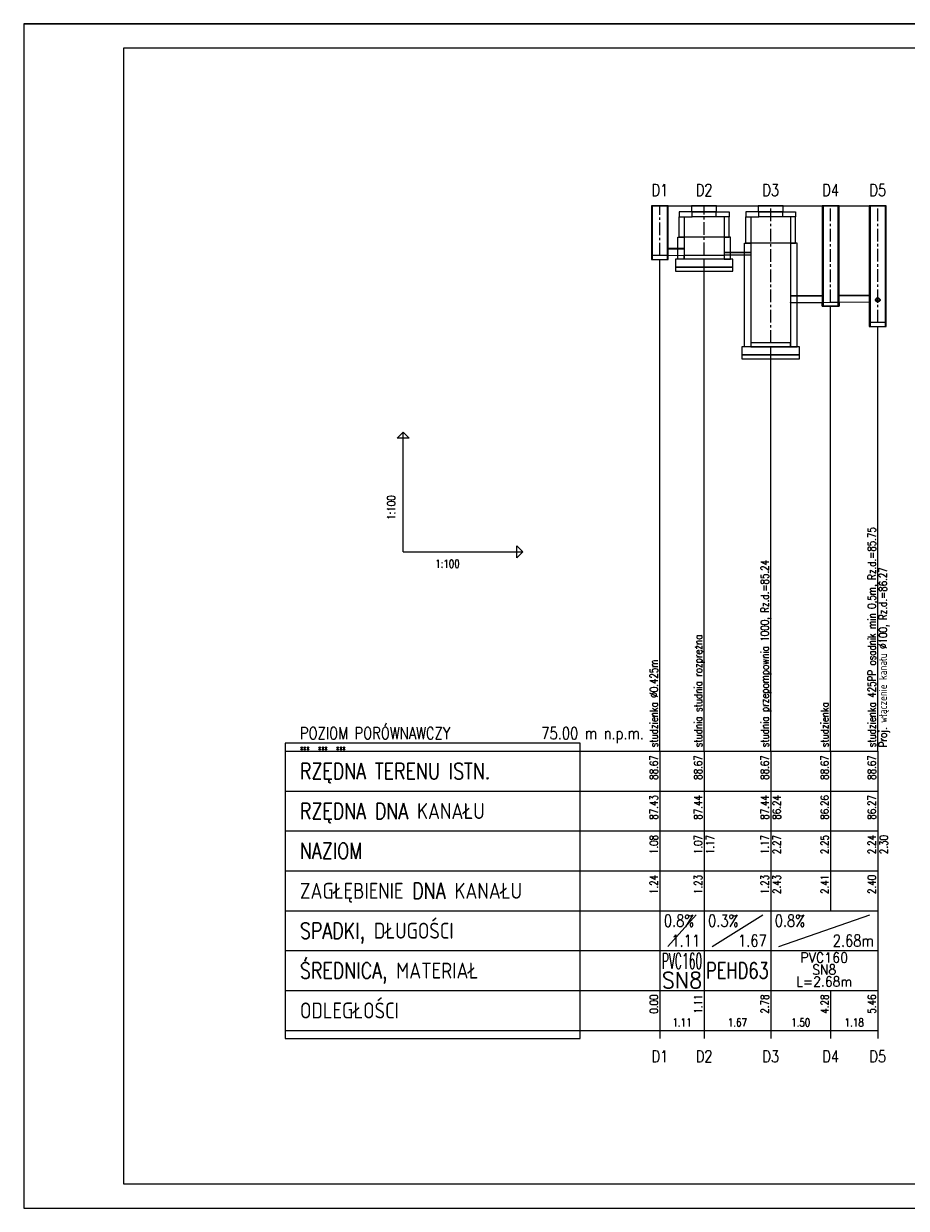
# Model space of a CAD drawing. Header units: millimetres. Extents: x 679699 to 683899, y 884605 to 887575.
# Tile 1 of 2: x 679699 to 681912, y 884605 to 887575. Entities that reach past the tile are written whole.
import ezdxf
from ezdxf.enums import TextEntityAlignment as Align

# ---------------------------------------------------------------- set-up
doc = ezdxf.new("R2010")
doc.units = ezdxf.units.MM
doc.linetypes.add('CENTER', pattern=[50.8, 31.75, -6.35, 6.35, -6.35])
for name, color, linetype in [('_TABELA', 7, 'Continuous'), ('LICZBY', 7, 'Continuous'), ('LINIE_ODN', 7, 'Continuous'), ('LINIE_TABELI', 7, 'Continuous'), ('ODCINKI', 7, 'Continuous'), ('OPIS_PZ', 7, 'Continuous'), ('OPIS_WL', 7, 'Continuous'), ('OSIE', 7, 'CENTER'), ('TER_ISTN', 8, 'Continuous'), ('WEZLY', 7, 'Continuous'), ('WYMIARY', 7, 'Continuous')]:
    doc.layers.add(name, color=color, linetype=linetype)
doc.styles.add('STYL1', font='SIMPLEX.SHX', dxfattribs={"width": 0.8})
doc.styles.add('STYL10', font='SIMPLEX.SHX', dxfattribs={"width": 0.8})
doc.styles.add('STYL13', font='SIMPLEX.SHX', dxfattribs={"width": 0.8})
doc.styles.add('STYL15', font='SIMPLEX.SHX', dxfattribs={"width": 0.8})
doc.styles.add('STYL17', font='SIMPLEX.SHX', dxfattribs={"width": 0.8})
doc.styles.add('STYL2', font='SIMPLEX.SHX', dxfattribs={"width": 0.8})
doc.styles.add('STYL3', font='SIMPLEX.SHX', dxfattribs={"width": 0.8})
doc.styles.add('STYL4', font='SIMPLEX.SHX', dxfattribs={"width": 0.8})
doc.styles.add('STYL5', font='SIMPLEX.SHX', dxfattribs={"width": 0.8})
doc.styles.add('STYL6', font='SIMPLEX.SHX', dxfattribs={"width": 0.8})
doc.styles.add('STYL8', font='SIMPLEX.SHX', dxfattribs={"width": 0.8})

msp = doc.modelspace()

# ---------------------------------------------------------------- linework, layer by layer
at = {"layer": '_TABELA', "color": 7}
msp.add_lwpolyline([(679698.7, 887575.4), (683898.7, 887575.4), (679698.7, 887575.4), (679698.7, 884605.4), (683898.7, 884605.4), (683898.7, 887575.4)], dxfattribs=at)
msp.add_lwpolyline([(683838.7, 887514.4), (679948.7, 887514.4), (679948.7, 884666.4), (683838.7, 884666.4)], close=True, dxfattribs=at)
at = {"layer": 'LINIE_ODN'}
for q in [(680650.3, 886551.4), (680950.3, 886251.4)]:
    msp.add_line((680650.3, 886251.4), q, dxfattribs=at)
for points in [[(681293.8, 885751.4), (681293.8, 886984.4)], [(681404.7, 885751.4), (681404.7, 886984.9)], [(681722, 885751.4), (681722, 886866.8)], [(681840.1, 885751.4), (681840.1, 886816.4)], [(681571.7, 885751.4), (681571.7, 886765.4)]]:
    msp.add_lwpolyline(points, dxfattribs=at)
for points in [[(680650.3, 886551.4), (680665.3, 886536.4), (680635.3, 886536.4)], [(680950.3, 886251.4), (680935.3, 886236.4), (680935.3, 886266.4)]]:
    msp.add_lwpolyline(points, close=True, dxfattribs=at)
at = {"layer": 'LINIE_TABELI'}
for p, q in [((680354.6, 885751.4), (681293.8, 885751.4)), ((681293.8, 885751.4), (681840.1, 885751.4)), ((681293.8, 885751.4), (681293.8, 885051.4)), ((681293.8, 885751.4), (681293.8, 885351.4)), ((681404.7, 885751.4), (681404.7, 885351.4)), ((681571.7, 885751.4), (681571.7, 885351.4)), ((681722, 885751.4), (681722, 885351.4)), ((681840.1, 885751.4), (681840.1, 885351.4)), ((680354.6, 885651.4), (681293.8, 885651.4)), ((681293.8, 885651.4), (681840.1, 885651.4)), ((680354.6, 885551.4), (681293.8, 885551.4)), ((681293.8, 885551.4), (681840.1, 885551.4)), ((680354.6, 885451.4), (681293.8, 885451.4)), ((681293.8, 885451.4), (681840.1, 885451.4)), ((680354.6, 885351.4), (681293.8, 885351.4)), ((681293.8, 885351.4), (681840.1, 885351.4)), ((681293.8, 885351.4), (681293.8, 885251.4)), ((681313.8, 885261.4), (681384.7, 885341.4)), ((681404.7, 885351.4), (681404.7, 885251.4)), ((681404.7, 885351.4), (681404.7, 885251.4)), ((681424.7, 885261.4), (681551.7, 885341.4)), ((681571.7, 885351.4), (681571.7, 885251.4)), ((681571.7, 885351.4), (681571.7, 885251.4)), ((681591.7, 885261.4), (681820.1, 885341.4)), ((681840.1, 885351.4), (681840.1, 885251.4)), ((681840.1, 885351.4), (681840.1, 885251.4)), ((680354.6, 885251.4), (681293.8, 885251.4)), ((681293.8, 885251.4), (681840.1, 885251.4)), ((681404.7, 885251.4), (681404.7, 885151.4)), ((681571.7, 885251.4), (681571.7, 885151.4)), ((681840.1, 885251.4), (681840.1, 885151.4)), ((680354.6, 885151.4), (681293.8, 885151.4)), ((681293.8, 885151.4), (681840.1, 885151.4)), ((681293.8, 885151.4), (681293.8, 885031.4)), ((681404.7, 885151.4), (681404.7, 885031.4)), ((681571.7, 885151.4), (681571.7, 885031.4)), ((681722, 885151.4), (681722, 885031.4)), ((681840.1, 885151.4), (681840.1, 885031.4)), ((680354.6, 885051.4), (681293.8, 885051.4)), ((681293.8, 885051.4), (681840.1, 885051.4))]:
    msp.add_line(p, q, dxfattribs=at)
msp.add_lwpolyline([(680354.6, 885031.4), (681093.8, 885031.4), (681093.8, 885771.4), (680354.6, 885771.4)], close=True, dxfattribs=at)
at = {"layer": 'ODCINKI'}
for points in [[(681315, 887010.6), (681354.7, 887010.9), (681354.7, 887011.7), (681315, 887011.4)], [(681315, 886994.6), (681354.7, 886994.9), (681354.7, 886994.1), (681315, 886993.8)], [(681454.7, 887001.7), (681521.7, 887001.9), (681521.7, 887002.2), (681454.7, 887002)], [(681454.7, 886995.4), (681521.7, 886995.6), (681521.7, 886995.3), (681454.7, 886995.1)], [(681621.7, 886892.2), (681700.8, 886892.8), (681700.8, 886893.6), (681621.7, 886893)], [(681621.7, 886876.2), (681700.8, 886876.8), (681700.8, 886876), (681621.7, 886875.4)], [(681743.3, 886893.2), (681818.8, 886893.8), (681818.8, 886894.6), (681743.3, 886894)], [(681743.3, 886877.2), (681818.8, 886877.8), (681818.8, 886877), (681743.3, 886876.4)]]:
    msp.add_lwpolyline(points, close=True, dxfattribs=at)
at = {"layer": 'OPIS_WL'}
for radius in [5.5, 5]:
    msp.add_circle((681840.1, 886882.9), radius, dxfattribs=at)
at = {"layer": 'OSIE'}
for p, q in [((681293.8, 886994.4), (681293.8, 887118.4)), ((681404.7, 886995.3), (681404.7, 887118.4)), ((681571.7, 886775.4), (681571.7, 887118.4)), ((681722, 886877), (681722, 887118.4)), ((681840.1, 886826.4), (681840.1, 887118.4)), ((681832.6, 886882.9), (681847.6, 886882.9)), ((681840.1, 886875.4), (681840.1, 886890.4))]:
    msp.add_line(p, q, dxfattribs=at)
at = {"layer": 'TER_ISTN'}
msp.add_lwpolyline([(681293.8, 887118.4), (681404.7, 887118.4), (681571.7, 887118.4), (681722, 887118.4), (681840.1, 887118.4)], dxfattribs=at)
at = {"layer": 'WEZLY'}
for p, q in [((681434.7, 887103.4), (681374.7, 887103.4)), ((681434.7, 887091.4), (681374.7, 887091.4)), ((681601.7, 887103.4), (681541.7, 887103.4)), ((681601.7, 887091.4), (681541.7, 887091.4)), ((681460.7, 887040.4), (681348.7, 887040.4)), ((681627.7, 887025.4), (681515.7, 887025.4))]:
    msp.add_line(p, q, dxfattribs=at)
for points in [[(681272.5, 887118.4), (681315, 887118.4), (681315, 887118.4), (681272.5, 887118.4)], [(681272.5, 886984.4), (681315, 886984.4), (681315, 887118.4), (681272.5, 887118.4)], [(681274.7, 886984.4), (681312.9, 886984.4), (681312.9, 887118.4), (681274.7, 887118.4)], [(681373.4, 887103.4), (681435.9, 887103.4), (681435.9, 887118.4), (681373.4, 887118.4)], [(681540.4, 887103.4), (681602.9, 887103.4), (681602.9, 887118.4), (681540.4, 887118.4)], [(681700.8, 887118.4), (681743.3, 887118.4), (681743.3, 887118.4), (681700.8, 887118.4)], [(681700.8, 886866.8), (681743.3, 886866.8), (681743.3, 887118.4), (681700.8, 887118.4)], [(681702.9, 886866.8), (681741.2, 886866.8), (681741.2, 887118.4), (681702.9, 887118.4)], [(681818.8, 887118.4), (681861.3, 887118.4), (681861.3, 887118.4), (681818.8, 887118.4)], [(681818.8, 886816.4), (681861.3, 886816.4), (681861.3, 887118.4), (681818.8, 887118.4)], [(681821, 886816.4), (681859.2, 886816.4), (681859.2, 887118.4), (681821, 887118.4)], [(681374.7, 887103.4), (681342.2, 887103.4), (681342.2, 887091.4), (681374.7, 887091.4)], [(681354.7, 887040.4), (681342.2, 887040.4), (681342.2, 887091.4), (681354.7, 887091.4)], [(681434.7, 887103.4), (681467.2, 887103.4), (681467.2, 887091.4), (681434.7, 887091.4)], [(681454.7, 887040.4), (681467.2, 887040.4), (681467.2, 887091.4), (681454.7, 887091.4)], [(681541.7, 887103.4), (681509.2, 887103.4), (681509.2, 887091.4), (681541.7, 887091.4)], [(681521.7, 887025.4), (681509.2, 887025.4), (681509.2, 887091.4), (681521.7, 887091.4)], [(681601.7, 887103.4), (681634.2, 887103.4), (681634.2, 887091.4), (681601.7, 887091.4)], [(681621.7, 887025.4), (681634.2, 887025.4), (681634.2, 887091.4), (681621.7, 887091.4)], [(681354.7, 886984.9), (681338.7, 886984.9), (681338.7, 887040.4), (681354.7, 887040.4)], [(681454.7, 886984.9), (681470.7, 886984.9), (681470.7, 887040.4), (681454.7, 887040.4)], [(681521.7, 886765.4), (681505.7, 886765.4), (681505.7, 887025.4), (681521.7, 887025.4)], [(681621.7, 886765.4), (681637.7, 886765.4), (681637.7, 887025.4), (681621.7, 887025.4)], [(681272.5, 886984.4), (681315, 886984.4), (681315, 886994.4), (681272.5, 886994.4)], [(681404.7, 886984.9), (681354.7, 886984.9), (681354.7, 886994.9), (681404.7, 886995.3), (681454.7, 886995.4), (681454.7, 886984.9)], [(681332.7, 886964.9), (681476.7, 886964.9), (681476.7, 886984.9), (681332.7, 886984.9)], [(681332.7, 886954.9), (681476.7, 886954.9), (681476.7, 886964.9), (681332.7, 886964.9)], [(681722, 886866.8), (681700.8, 886866.8), (681700.8, 886876.8), (681722, 886877), (681743.3, 886877.2), (681743.3, 886866.8)], [(681818.8, 886816.4), (681861.3, 886816.4), (681861.3, 886826.4), (681818.8, 886826.4)], [(681499.7, 886745.4), (681643.7, 886745.4), (681643.7, 886765.4), (681499.7, 886765.4)], [(681521.7, 886765.4), (681621.7, 886765.4), (681621.7, 886775.4), (681521.7, 886775.4)], [(681499.7, 886735.4), (681643.7, 886735.4), (681643.7, 886745.4), (681499.7, 886745.4)]]:
    msp.add_lwpolyline(points, close=True, dxfattribs=at)

# ---------------------------------------------------------------- texts
at = {"layer": 'LICZBY', "width": 0.8}
for s, height, style, p in [('D1', 30, 'STYL13', (681293.8, 887143.4)), ('D2', 30, 'STYL13', (681404.7, 887143.4)), ('D3', 30, 'STYL13', (681571.7, 887143.4)), ('D4', 30, 'STYL13', (681722, 887143.4)), ('D5', 30, 'STYL13', (681840.1, 887143.4)), ('1.11', 20, 'STYL6', (681349.2, 885061.4)), ('1.67', 20, 'STYL6', (681488.2, 885061.4)), ('1.50', 20, 'STYL6', (681646.9, 885061.4)), ('1.18', 20, 'STYL6', (681781.1, 885061.4)), ('D1', 30, 'STYL13', (681293.8, 884971.4)), ('D2', 30, 'STYL13', (681404.7, 884971.4)), ('D3', 30, 'STYL13', (681571.7, 884971.4)), ('D4', 30, 'STYL13', (681722, 884971.4)), ('D5', 30, 'STYL13', (681840.1, 884971.4))]:
    msp.add_text(s, height=height, dxfattribs=dict(at, style=style)).set_placement(p, align=Align.CENTER)
for s, height, style, p in [('POZIOM PORÓWNAWCZY', 30, 'STYL10', (680391.5, 885781.4)), ('xxx   xxx   xxx', 12, 'STYL3', (680391.5, 885754.4)), ('0.8%', 30, 'STYL4', (681303.8, 885311.4)), ('0.3%', 30, 'STYL4', (681414.7, 885311.4)), ('0.8%', 30, 'STYL4', (681581.7, 885311.4))]:
    msp.add_text(s, height=height, dxfattribs=dict(at, style=style)).set_placement(p)
at = {"layer": 'LICZBY', "style": 'STYL2', "width": 0.8}
for s, p in [('88.67', (681288.8, 885741.4)), ('88.67', (681399.7, 885741.4)), ('88.67', (681566.7, 885741.4)), ('88.67', (681717, 885741.4)), ('88.67', (681835.1, 885741.4)), ('87.43', (681288.8, 885641.4)), ('87.44', (681399.7, 885641.4)), ('87.44', (681566.7, 885641.4)), ('86.24', (681596.7, 885641.4)), ('86.26', (681717, 885641.4)), ('86.27', (681835.1, 885641.4)), ('1.08', (681288.8, 885541.4)), ('1.07', (681399.7, 885541.4)), ('1.17', (681429.7, 885541.4)), ('1.17', (681566.7, 885541.4)), ('2.27', (681596.7, 885541.4)), ('2.25', (681717, 885541.4)), ('2.24', (681835.1, 885541.4)), ('2.30', (681865.1, 885541.4)), ('1.24', (681288.8, 885441.4)), ('1.23', (681399.7, 885441.4)), ('1.23', (681566.7, 885441.4)), ('2.43', (681596.7, 885441.4)), ('2.41', (681717, 885441.4)), ('2.40', (681835.1, 885441.4)), ('0.00', (681288.8, 885141.4)), ('1.11', (681399.7, 885141.4)), ('2.78', (681566.7, 885141.4)), ('4.28', (681717, 885141.4)), ('5.46', (681835.1, 885141.4))]:
    msp.add_text(s, height=20, rotation=90, dxfattribs=at).set_placement(p, align=Align.RIGHT)
at = {"layer": 'LICZBY', "style": 'STYL4', "width": 0.8}
for s, p in [('1.11', (681394.7, 885261.4)), ('1.67', (681561.7, 885261.4)), ('2.68m', (681830.1, 885261.4))]:
    msp.add_text(s, height=30, dxfattribs=at).set_placement(p, align=Align.RIGHT)
at = {"layer": 'LICZBY', "style": 'STYL5'}
for s, height, width, p, p2 in [('PVC160', 40, 0.472875, (681298.8, 885205.4), (681399.7, 885205.4)), ('PVC160', 25, 0.9, (681645.9, 885221.4), (681765.9, 885221.4)), ('PEHD63', 40, 0.704532, (681409.7, 885181.4), (681566.7, 885181.4)), ('SN8', 25, 0.9, (681675.9, 885191.4), (681735.9, 885191.4)), ('SN8', 40, 0.94575, (681298.8, 885157.4), (681399.7, 885157.4)), ('L=2.68m', 25, 0.871111, (681635.9, 885161.4), (681775.9, 885161.4))]:
    msp.add_text(s, height=height, dxfattribs=dict(at, width=width)).set_placement(p, p2, align=Align.FIT)
at = {"layer": 'LINIE_TABELI', "style": 'STYL10', "width": 0.8}
msp.add_text('75.00 m n.p.m.', height=30, dxfattribs=at).set_placement((681253.8, 885781.4), align=Align.RIGHT)
at = {"layer": 'LINIE_TABELI', "style": 'STYL1', "width": 0.8}
for s, p in [('RZĘDNA TERENU ISTN.', (680391.5, 885681.4)), ('RZĘDNA DNA KANAŁU', (680391.5, 885581.4)), ('NAZIOM', (680391.5, 885481.4)), ('ZAGŁĘBIENIE DNA KANAŁU', (680391.5, 885381.4)), ('SPADKI, DŁUGOŚCI', (680391.5, 885281.4)), ('ŚREDNICA, MATERIAŁ', (680391.5, 885181.4)), ('ODLEGŁOŚCI', (680391.5, 885081.4))]:
    msp.add_text(s, height=40, dxfattribs=at).set_placement(p)
at = {"layer": 'OPIS_PZ', "style": 'STYL15', "width": 0.8}
for s, p in [('studzienka 425PP osadnik min 0,5m, Rz.d.=85.75', (681835.1, 885761.4)), ('studnia przepompownia 1000, Rz.d.=85.24', (681566.7, 885761.4)), ('studnia studnia rozprężna', (681399.7, 885761.4)), ('studzienka %%C0.425m', (681288.8, 885761.4)), ('studzienka', (681717, 885761.4))]:
    msp.add_text(s, height=20, rotation=90, dxfattribs=at).set_placement(p)
at = {"layer": 'OPIS_WL', "style": 'STYL17', "width": 0.8}
msp.add_text('Proj. włączenie kanału %%C100, Rz.d.=86.27', height=20, rotation=90, dxfattribs=at).set_placement((681863.1, 885761.4))
at = {"layer": 'WYMIARY', "style": 'STYL8', "width": 0.8}
msp.add_text('1:100', height=20, rotation=90, dxfattribs=at).set_placement((680630.3, 886331.4))
msp.add_text('1:100', height=20, dxfattribs=at).set_placement((680730.3, 886211.4))

doc.saveas('drawing.dxf')
